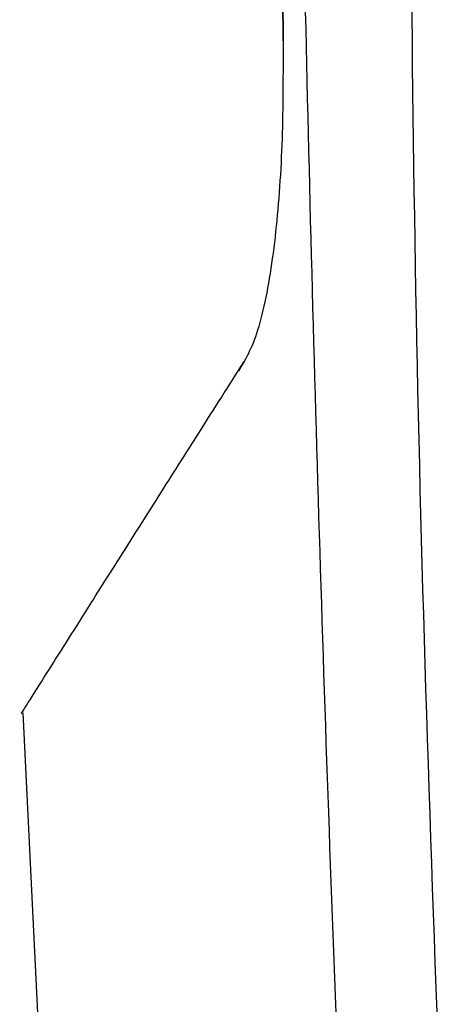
# Model space of a CAD drawing. Header units: millimetres. Extents: x -0.66 to 0.91, y -0.4 to 0.64.
# Tile 124 of 171: x 0.2643 to 0.2819, y 0.0118 to 0.0523. Entities that reach past the tile are written whole.
import ezdxf

# ---------------------------------------------------------------- set-up
doc = ezdxf.new("R2010")
doc.units = ezdxf.units.MM
doc.layers.add('FORMAT', color=7, linetype='Continuous')

msp = doc.modelspace()

# ---------------------------------------------------------------- linework, layer by layer
at = {"layer": 'FORMAT', "color": 7, "linetype": 'Continuous', "lineweight": 25}
for p, q in [((0.274794, 0.099971), (0.27507, 0.051387)), ((0.27507, 0.051387), (0.274794, 0.099971)), ((0.273475, 0.038204), (0.273236, 0.037827)), ((0.264379, 0.023766), (0.266749, -0.024398))]:
    msp.add_line(p, q, dxfattribs=at)
for points, knots in [([(0.277749, -0.00066), (0.277704, 0.000387), (0.277329, 0.009066), (0.276717, 0.025382), (0.276063, 0.048294), (0.275623, 0.071214), (0.275444, 0.088504), (0.275407, 0.098153), (0.2754, 0.100159)], [0, 0, 0, 0, 0.031183, 0.258421, 0.485677, 0.712991, 0.940324, 1, 1, 1, 1]), ([(0.280598, 0.097465), (0.280452, 0.08654), (0.280158, 0.064689), (0.280578, 0.031907), (0.281431, 0.01007), (0.281857, -0.000848)], [0, 0, 0, 0, 0.333333, 0.666689, 1, 1, 1, 1]), ([(0.27507, 0.051387), (0.275071, 0.050034), (0.275075, 0.047314), (0.27485, 0.044083), (0.274549, 0.041781), (0.274253, 0.040261), (0.273895, 0.038997), (0.273616, 0.03847), (0.273475, 0.038204)], [0, 0, 0, 0, 0.244543, 0.491259, 0.616503, 0.742545, 0.869707, 1, 1, 1, 1]), ([(0.264345, 0.023764), (0.264345, 0.023764), (0.264258, 0.023626), (0.26456, 0.024105), (0.265291, 0.025265), (0.266531, 0.027231), (0.2681, 0.029716), (0.269796, 0.032395), (0.271591, 0.035234), (0.272848, 0.037216), (0.273475, 0.038204)], [0, 0, 0, 0, 0.0000149, 0.1675057, 0.3343134, 0.5010557, 0.6414812, 0.7819764, 0.89138, 1, 1, 1, 1])]:
    msp.add_open_spline(points, degree=3, knots=knots, dxfattribs=at)

doc.saveas('drawing.dxf')
